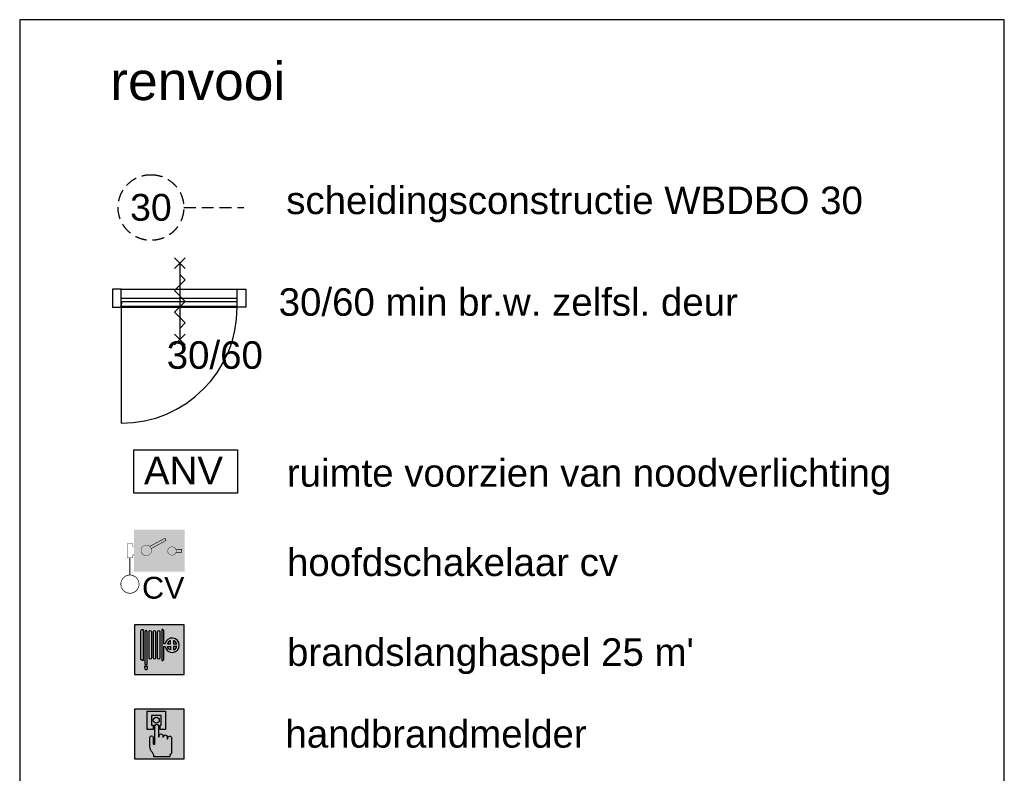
# Model space of a CAD drawing. Header units: millimetres. Extents: x 0 to 116900, y 0 to 82100.
# Tile 28 of 30: x 80837 to 93722, y 29702 to 39562. Entities that reach past the tile are written whole.
import ezdxf
from ezdxf.enums import TextEntityAlignment as Align

# ---------------------------------------------------------------- set-up
doc = ezdxf.new("R2010")
doc.units = ezdxf.units.MM
doc.header["$LTSCALE"] = 50
doc.header["$MEASUREMENT"] = 0
doc.linetypes.add('B0403', pattern=[37.5, 25, -12.5])
doc.linetypes.add('B0702', pattern=[4.6875, 3.125, -1.5625])
doc.layers.get('0').update_dxf_attribs({"color": 8, "linetype": 'CONTINUOUS'})
for name, color, linetype in [('AA65----_BEVEILIGING', 240, 'CONTINUOUS'), ('AC32----_BINNENKOZ', 1, 'CONTINUOUS'), ('AI32----_BINNENKOZ', 252, 'CONTINUOUS'), ('AI65----_BEVEILIGING', 1, 'CONTINUOUS'), ('AL$1A---_ALGEMEEN', 7, 'CONTINUOUS'), ('AL32----_BINNENKOZ', 1, 'CONTINUOUS'), ('AL65----_BEVEILIGING', 240, 'CONTINUOUS'), ('ALR3OR3-_OPPR30', 150, 'B0403'), ('AT$1A---_ALGEMEEN', 7, 'CONTINUOUS'), ('AT65---_BEVEILIGING', 7, 'CONTINUOUS')]:
    doc.layers.add(name, color=color, linetype=linetype)
doc.styles.add('01_100', font='arial.ttf', dxfattribs={"height": 180})
doc.styles.add('01_200', font='arial.ttf', dxfattribs={"height": 360})
doc.styles.add('03_1', font='arial.ttf', dxfattribs={"height": 3.5})
doc.styles.add('03_100', font='arial.ttf', dxfattribs={"height": 350})
doc.styles.add('05_100', font='arial.ttf', dxfattribs={"height": 500})

# ---------------------------------------------------------------- blocks, each defined once
blk = doc.blocks.new('B1H-65S00K')
at = {"layer": 'AA65----_BEVEILIGING'}
h = blk.add_hatch(color=256, dxfattribs=at)
h.paths.add_polyline_path([(0, -9.816711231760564), (-1.818989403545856e-12, 0), (-10.31212380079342, 0), (-10.31212380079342, -19.30490005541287), (-10.31212380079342, -28.35123279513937, 0.8290707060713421), (-2.812123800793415, -28.35123279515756), (-2.812123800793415, -19.30490005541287, -0.1338220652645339)])
h.paths.add_polyline_path([(250, 0), (0, -1.818989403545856e-11), (0, -9.816711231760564, -0.7622893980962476), (34.81747268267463, -20.0567469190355), (34.81747268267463, -29.10307965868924, 0.8290707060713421), (42.31747268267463, -29.10307965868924), (42.31747268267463, -27.87308281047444, -0.9737105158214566), (77.16933016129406, -26.57275403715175), (77.16933016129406, -37.59984233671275), (77.16933016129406, -46.64617507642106, 0.8290707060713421), (84.66933016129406, -46.64617507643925), (84.66933016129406, -42.00055696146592, -0.9379987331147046), (121.5270473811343, -37.34922768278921), (121.5270473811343, -184.8722991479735, -0.3058803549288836), (106.3291111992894, -210.1844836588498), (106.3291111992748, -229.4448191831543), (1.818989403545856e-12, -229.4448191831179), (1.818989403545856e-12, -250), (250, -250)])
h.paths.add_polyline_path([(250.0000000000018, 250), (0, 249.9999999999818), (-1.818989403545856e-12, 229.4448191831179), (61.94729979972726, 229.4448191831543), (61.9472997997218, 44.43258932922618), (7.750884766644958, 44.43258932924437), (7.750884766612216, 87.87105859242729), (18.50964433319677, 87.87105859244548), (18.50964433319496, 186.0055361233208), (1.818989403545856e-12, 186.005536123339), (0, 0), (250.0000000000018, 0)])
h.paths.add_polyline_path([(-123.0722542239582, 229.4448191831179), (0, 229.4448191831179), (-1.818989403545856e-12, 250), (-250, 250.0000000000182), (-250, 0), (-45.85543164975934, -1.818989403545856e-11), (-45.8554316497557, 79.56619943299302, -1), (-10.31212380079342, 79.56619943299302), (-10.31212380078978, 1.818989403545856e-11), (-1.818989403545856e-12, 0), (0, 186.005536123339), (-80.72915524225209, 186.005536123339), (-80.72915524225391, 87.8710585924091), (-62.23688617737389, 87.87105859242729), (-62.23688617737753, 44.43258932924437), (-123.0722542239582, 44.43258932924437)])
h.paths.add_polyline_path([(-1.116198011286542, 137.3984315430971, -1), (-61.11619801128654, 137.3984315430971, -1)], flags=16)
h.paths.add_polyline_path([(-94.75640403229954, -125.2007776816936), (-94.75640403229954, -35.42910610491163, -1), (-62.32121310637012, -35.42910610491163), (-62.32121310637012, -98.94307607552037, 1), (-45.8554316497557, -98.94307607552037), (-45.8554316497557, 1.818989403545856e-11), (-249.9999999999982, 1.818989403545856e-11), (-250.0000000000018, -250), (0, -250), (0, -229.4448191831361), (-55.0814919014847, -229.4448191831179, 0.1758764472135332), (-79.60021040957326, -176.1749527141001, -0.1785363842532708)])
at = {"layer": 'AI65----_BEVEILIGING'}
h = blk.add_hatch(color=255, dxfattribs=at)
h.paths.add_polyline_path([(61.94729979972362, 229.4448191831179), (-123.0722542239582, 229.4448191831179), (-123.0722542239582, 44.43258932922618), (-62.23688617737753, 44.43258932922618), (-62.23688617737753, 87.87105859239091), (-80.72915524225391, 87.87105859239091), (-80.72915524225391, 186.0055361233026), (18.50964433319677, 186.0055361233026), (18.50964433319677, 87.87105859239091), (7.750884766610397, 87.87105859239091), (7.750884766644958, 44.43258932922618), (61.94729979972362, 44.43258932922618)])
h.paths.add_polyline_path([(-1.116198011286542, 137.3984315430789, 1), (-61.11619801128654, 137.3984315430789, 1)], flags=17)
h.paths.add_polyline_path([(-10.31212380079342, 79.56619943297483, 1), (-45.8554316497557, 79.56619943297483), (-45.8554316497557, -98.94307607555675, -1), (-62.32121310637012, -98.94307607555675), (-62.32121310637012, -35.42910610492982, 1), (-94.75640403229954, -35.42910610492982), (-94.75640403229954, -125.2007776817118, 0.1785363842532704), (-79.60021040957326, -176.1749527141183, -0.1758764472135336), (-55.0814919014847, -229.4448191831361), (106.3291111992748, -229.4448191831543), (106.3291111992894, -210.184483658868, 0.3058803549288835), (121.5270473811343, -184.8722991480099), (121.5270473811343, -37.34922768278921, 0.937998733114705), (84.66933016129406, -42.00055696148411), (84.66933016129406, -46.64617507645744, -0.8290707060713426), (77.16933016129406, -46.64617507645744), (77.16933016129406, -37.59984233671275), (77.16933016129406, -26.57275403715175, 0.963385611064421), (42.31747268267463, -27.5013602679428), (42.31747268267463, -29.10307965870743, -0.8290707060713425), (34.81747268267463, -29.10307965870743), (34.81747268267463, -19.38365339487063, 0.9802193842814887), (-2.812123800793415, -19.30490005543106), (-2.812123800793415, -28.35123279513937, -0.8290707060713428), (-10.31212380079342, -28.35123279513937), (-10.31212380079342, -19.30490005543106)])
at = {"layer": 'AA65----_BEVEILIGING'}
blk.add_lwpolyline([(-250, -250), (250, -250), (250, 250), (-250, 250)], close=True, dxfattribs=at)
at = {"layer": 'AI65----_BEVEILIGING', "color": 255, "flags": 128}
blk.add_lwpolyline([(-62.23688617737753, 44.43258932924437), (-123.0722542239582, 44.43258932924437), (-123.0722542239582, 229.4448191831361), (61.94729979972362, 229.4448191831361), (61.94729979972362, 44.43258932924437), (7.750884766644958, 44.43258932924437), (7.750884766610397, 87.87105859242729), (18.50964433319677, 87.87105859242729), (18.50964433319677, 186.005536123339), (-80.72915524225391, 186.005536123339), (-80.72915524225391, 87.87105859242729), (-62.23688617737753, 87.87105859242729)], close=True, dxfattribs=at)
at = {"layer": 'AI65----_BEVEILIGING', "color": 255}
blk.add_lwpolyline([(-10.31212380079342, 79.56619943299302), (-10.31212380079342, -19.30490005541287), (-10.31212380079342, -28.35123279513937, 0.8290707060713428), (-2.812123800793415, -28.35123279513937), (-2.812123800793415, -19.30490005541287, -0.9979093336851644), (34.81747268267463, -20.05674691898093), (34.81747268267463, -29.10307965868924, 0.8290707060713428), (42.31747268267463, -29.10307965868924), (42.31747268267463, -27.50136026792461, -0.9633856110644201), (77.16933016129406, -26.57275403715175), (77.16933016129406, -37.59984233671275), (77.16933016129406, -46.64617507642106, 0.8290707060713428), (84.66933016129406, -46.64617507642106), (84.66933016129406, -42.00055696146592, -0.9379987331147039), (121.5270473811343, -37.34922768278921), (121.5270473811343, -184.8722991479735, -0.3058803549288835), (106.3291111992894, -210.1844836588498), (106.3291111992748, -229.4448191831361), (-55.0814919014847, -229.4448191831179, 0.1758764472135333), (-79.60021040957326, -176.1749527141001, -0.1785363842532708), (-94.75640403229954, -125.2007776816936), (-94.75640403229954, -35.42910610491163, -1.000000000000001), (-62.32121310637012, -35.42910610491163), (-62.32121310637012, -98.94307607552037, 0.9999999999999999), (-45.8554316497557, -98.94307607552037), (-45.8554316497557, 79.56619943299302, -0.9999999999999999)], format="xyb", close=True, dxfattribs=at)
blk.add_circle((-31.11619801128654, 137.3984315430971), 30, dxfattribs=at)
blk = doc.blocks.new('B1H-65S009')
at = {"layer": 'AA65----_BEVEILIGING'}
h = blk.add_hatch(color=256, dxfattribs=at)
h.paths.add_polyline_path([(250.0000000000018, 0.6154546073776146), (185.400919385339, 0.6154546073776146, -0.494076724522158), (70.24110497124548, 0.6154546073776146), (45.91241366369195, 0.6154546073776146), (45.91241366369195, -97.85980913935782), (33.7092364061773, -109.2005527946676), (23.17153721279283, -109.2005527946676), (23.17153721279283, 0.6154546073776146), (4.431876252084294, 0.6154546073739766), (4.42942195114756, -82.76205682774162, -0.2291890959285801), (0, -91.91702938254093), (0, -249.3845453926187), (250.0000000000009, -249.3845453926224)])
h.paths.add_polyline_path([(9.094947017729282e-13, -91.91702938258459, -0.627061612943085), (-18.92342084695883, -82.76228596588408), (-18.92751135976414, 0.6154546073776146), (-37.67050546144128, 0.6154546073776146), (-37.67295976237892, -82.76205682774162, -0.9999583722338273), (-61.02580256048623, -82.76228596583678), (-61.02989307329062, 0.6154546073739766), (-79.77288717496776, 0.6154546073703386), (-79.7753414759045, -82.76205682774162, -0.9999583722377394), (-103.1281842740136, -82.76228596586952), (-103.1322747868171, 0.6154546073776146), (-121.8446522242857, 0.6154546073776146), (-121.8231755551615, -149.932465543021), (-145.2379896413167, -149.932465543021), (-145.2379896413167, 0.6154546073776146), (-163.9726812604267, 0.6154546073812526), (-163.9726812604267, -109.2005527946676), (-174.5097349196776, -109.2005527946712), (-186.7135577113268, -97.85980913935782), (-186.7135577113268, 0.6154546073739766), (-249.9999999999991, 0.6154546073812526), (-249.9999999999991, -249.3845453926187), (-9.094947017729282e-13, -249.384545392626)])
h.paths.add_polyline_path([(-121.7579766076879, -177.1146168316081), (-126.0107554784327, -202.2839926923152), (-141.0471820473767, -202.2839926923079), (-145.2999609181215, -176.9248297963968), (-145.2999609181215, -166.9913505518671), (-121.7579766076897, -166.9913505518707)], flags=16)
h.paths.add_polyline_path([(-186.7135577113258, 192.9894678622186), (-175.227568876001, 204.3282749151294), (-163.9726812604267, 204.3282749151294), (-163.9726812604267, 0.6154546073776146), (-145.2379896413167, 0.6154546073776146), (-145.2379896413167, 180.3956365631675, -1), (-121.8702995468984, 180.3989701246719), (-121.8446522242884, 0.6154546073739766), (-103.1322747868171, 0.6154546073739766), (-103.141094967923, 180.3989701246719, -1.000049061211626), (-79.7262808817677, 180.3989701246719, -0.9999436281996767), (-79.76759506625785, 180.39897174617), (-79.77288717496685, 0.6154546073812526), (-61.02989307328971, 0.6154546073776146), (-61.03871325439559, 180.3989701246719, -1.000049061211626), (-37.62389916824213, 180.3989701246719, -0.9999436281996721), (-37.66521335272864, 180.39897174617), (-37.67050546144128, 0.6154546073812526), (-18.92751135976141, 0.6154546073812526), (-18.93633154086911, 180.3989701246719, -0.6256833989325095), (0, 189.6085634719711), (0, 250.615454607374), (-249.9999999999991, 250.6154546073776), (-250, 0.6154546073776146), (-186.7135577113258, 0.6154546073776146)])
h.paths.add_polyline_path([(250, 250.6154546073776), (0, 250.6154546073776), (0, 189.608563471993, -0.2302776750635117), (4.478482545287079, 180.3989701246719, -0.9999436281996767), (4.437168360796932, 180.39897174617), (4.431876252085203, 0.6154546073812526), (23.17153721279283, 0.6154546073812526), (23.17153721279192, 204.3282749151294), (34.42707036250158, 204.3282749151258), (45.91241366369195, 192.9894678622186), (45.91241366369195, 59.08934182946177), (56.77663103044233, 59.08934182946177, -1.256433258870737), (185.400919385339, 0.6154546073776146), (250, 0.6154546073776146)])
h.paths.add_polyline_path([(56.77663103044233, 30.23309182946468), (45.91241366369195, 30.23309182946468), (45.91241366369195, 0.6154546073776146), (70.24110497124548, 0.6154546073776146, -0.1136453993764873)], flags=17)
h.paths.add_polyline_path([(113.3928871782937, 30.23309182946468), (80.76450826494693, 30.23309182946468, 0.205493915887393), (105.8561269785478, 0.6154546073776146), (113.3928871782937, 0.6154546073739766)], flags=17)
h.paths.add_polyline_path([(113.3928871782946, 91.71772074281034, 0.2488997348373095), (80.76450826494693, 59.08934182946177), (113.3928871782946, 59.08934182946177)], flags=17)
h.paths.add_polyline_path([(142.2491371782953, 91.71772074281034), (142.2491371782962, 59.08934182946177), (174.8775160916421, 59.08934182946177, 0.2488997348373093)], flags=17)
h.paths.add_polyline_path([(174.8775160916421, 30.23309182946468), (142.2491371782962, 30.23309182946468), (142.2491371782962, 0.6154546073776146), (149.7858973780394, 0.6154546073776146, 0.2054939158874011)], flags=17)
h.paths.add_polyline_path([(113.3928871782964, 0.6154546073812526), (105.8561269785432, 0.6154546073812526, 0.04129375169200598), (113.3928871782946, -2.395287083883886)])
h.paths.add_polyline_path([(149.7858973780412, 0.6154546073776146), (142.2491371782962, 0.6154546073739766), (142.2491371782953, -2.395287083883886, 0.04129375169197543)], flags=17)
at = {"layer": 'AI65----_BEVEILIGING'}
h = blk.add_hatch(color=255, dxfattribs=at)
h.paths.add_polyline_path([(-121.8702995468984, 180.3989701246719, 0.9998573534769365), (-145.2379896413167, 180.3989701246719), (-145.2379896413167, -149.9324655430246), (-121.8231755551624, -149.9324655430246)])
h.paths.add_polyline_path([(-121.7579766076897, -177.1146168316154), (-121.7579766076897, -166.9913505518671), (-145.2999609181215, -166.9913505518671), (-145.2999609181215, -176.9248297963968), (-141.0471820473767, -202.2839926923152), (-126.0107554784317, -202.2839926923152)])
h.paths.add_polyline_path([(-163.9726812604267, 204.3282749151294), (-175.2275688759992, 204.3282749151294), (-186.7135577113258, 192.9894678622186), (-186.7135577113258, -97.85980913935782), (-174.5097349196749, -109.2005527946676), (-163.9726812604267, -109.2005527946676)])
h.paths.add_polyline_path([(-79.76759506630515, 180.3989701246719, 0.9999509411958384), (-79.7262808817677, 180.3989701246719, 1.000049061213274), (-103.141094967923, 180.3989701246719), (-103.128184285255, -82.76205682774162, 0.9999705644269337), (-79.7753414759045, -82.76205682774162)])
h.paths.add_polyline_path([(-37.66521335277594, 180.3989701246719, 0.9999509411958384), (-37.62389916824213, 180.3989701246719, 1.000049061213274), (-61.03871325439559, 180.3989701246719), (-61.02580257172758, -82.76205682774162, 0.9999705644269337), (-37.67295976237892, -82.76205682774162)])
h.paths.add_polyline_path([(4.437168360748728, 180.3989701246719, 0.9999509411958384), (4.478482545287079, 180.3989701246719, 1.000049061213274), (-18.93633154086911, 180.3989701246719), (-18.92342085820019, -82.76205682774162, 0.9999705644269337), (4.42942195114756, -82.76205682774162)])
h.paths.add_polyline_path([(56.77663103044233, 59.08934182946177), (45.91241366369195, 59.08934182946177), (45.91241366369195, 192.9894678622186), (34.42707036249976, 204.3282749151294), (23.17153721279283, 204.3282749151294), (23.17153721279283, -109.2005527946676), (33.70923640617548, -109.2005527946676), (45.91241366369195, -97.85980913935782), (45.91241366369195, 30.23309182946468), (56.77663103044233, 30.23309182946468, 9.948557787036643)])
h.paths.add_polyline_path([(80.76450826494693, 30.23309182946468), (113.3928871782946, 30.23309182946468), (113.3928871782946, -2.395287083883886, -0.2488997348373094)], flags=16)
h.paths.add_polyline_path([(80.76450826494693, 59.08934182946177, -0.2488997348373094), (113.3928871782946, 91.71772074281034), (113.3928871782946, 59.08934182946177)], flags=16)
h.paths.add_polyline_path([(142.2491371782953, 30.23309182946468), (174.8775160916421, 30.23309182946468, -0.2488997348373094), (142.2491371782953, -2.395287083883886)], flags=16)
h.paths.add_polyline_path([(142.2491371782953, 59.08934182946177), (142.2491371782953, 91.71772074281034, -0.2488997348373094), (174.8775160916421, 59.08934182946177)], flags=16)
at = {"layer": 'AA65----_BEVEILIGING'}
blk.add_lwpolyline([(-250, -249.3845453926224), (250, -249.3845453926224), (250, 250.6154546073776), (-250, 250.6154546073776)], close=True, dxfattribs=at)
at = {"layer": 'AI65----_BEVEILIGING', "color": 255, "flags": 128}
for points in [[(-186.7135577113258, -97.85980913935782), (-186.7135577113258, 192.9894678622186), (-175.2275688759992, 204.3282749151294), (-163.9726812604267, 204.3282749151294), (-163.9726812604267, -109.2005527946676), (-174.5097349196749, -109.2005527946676)], [(-126.0107554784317, -202.2839926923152), (-141.0471820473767, -202.2839926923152), (-145.2999609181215, -176.9248297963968), (-145.2999609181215, -166.9913505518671), (-121.7579766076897, -166.9913505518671), (-121.7579766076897, -177.1146168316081)]]:
    blk.add_lwpolyline(points, close=True, dxfattribs=at)
at = {"layer": 'AI65----_BEVEILIGING', "color": 255}
for points in [[(23.17153721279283, 204.3282749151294), (23.17153721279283, -109.2005527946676), (33.70923640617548, -109.2005527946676), (45.91241366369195, -97.85980913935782), (45.91241366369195, 30.23309182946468), (56.77663103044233, 30.23309182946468, 9.948557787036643), (56.77663103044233, 59.08934182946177), (45.91241366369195, 59.08934182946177), (45.91241366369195, 192.9894678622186), (34.42707036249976, 204.3282749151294)], [(113.3928871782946, 59.08934182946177), (113.3928871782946, 91.71772074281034, 0.2488997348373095), (80.76450826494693, 59.08934182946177)], [(113.3928871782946, -2.395287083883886, -0.2488997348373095), (80.76450826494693, 30.23309182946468), (113.3928871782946, 30.23309182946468)], [(142.2491371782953, 59.08934182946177), (174.8775160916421, 59.08934182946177, 0.2488997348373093), (142.2491371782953, 91.71772074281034)], [(174.8775160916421, 30.23309182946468), (142.2491371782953, 30.23309182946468), (142.2491371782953, -2.395287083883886, 0.2488997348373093)]]:
    blk.add_lwpolyline(points, format="xyb", close=True, dxfattribs=at)
at = {"layer": 'AI65----_BEVEILIGING', "color": 255, "flags": 128}
for points in [[(-145.2379896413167, 180.3989701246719), (-145.2379896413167, -149.9324655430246), (-121.8231755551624, -149.9324655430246), (-121.8702995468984, 180.3989701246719, 0.9998573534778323), (-145.2379896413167, 180.3989701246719)], [(-79.76759506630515, 180.3989701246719), (-79.7753414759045, -82.76205682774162, -0.9999705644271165), (-103.128184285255, -82.76205682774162), (-103.141094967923, 180.3989701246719, -1.000049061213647), (-79.7262808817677, 180.3989701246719, -0.9999509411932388)], [(-37.66521335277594, 180.3989701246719), (-37.67295976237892, -82.76205682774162, -0.9999705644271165), (-61.02580257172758, -82.76205682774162), (-61.03871325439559, 180.3989701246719, -1.000049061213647), (-37.62389916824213, 180.3989701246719, -0.9999509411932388)], [(4.437168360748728, 180.3989701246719), (4.42942195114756, -82.76205682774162, -0.9999705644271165), (-18.92342085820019, -82.76205682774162), (-18.93633154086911, 180.3989701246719, -1.000049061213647), (4.478482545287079, 180.3989701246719, -0.9999509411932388)]]:
    blk.add_lwpolyline(points, format="xyb", close=True, dxfattribs=at)
blk = doc.blocks.new('A-S-65S035')
at = {"layer": 'AL65----_BEVEILIGING'}
for p, q in [((-0.7071067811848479, 4.292893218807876), (0.7071067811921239, 5.707106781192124)), ((-0.7071067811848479, 5.707106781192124), (0.7071067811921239, 4.292893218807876)), ((0, 5), (0, -5)), ((-0.7071067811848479, -5.707106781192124), (0.7071067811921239, -4.292893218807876)), ((-0.7071067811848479, -4.292893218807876), (0.7071067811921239, -5.707106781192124))]:
    blk.add_line(p, q, dxfattribs=at)
blk.add_lwpolyline([(0, 3.535533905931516), (0.7071067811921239, 2.828427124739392), (-0.7071067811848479, 1.414213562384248), (0.7071067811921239, 0), (-0.7071067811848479, -1.414213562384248), (0.7071067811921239, -2.828427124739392), (0, -3.535533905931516)], dxfattribs=at)
at = {"layer": 'AT65---_BEVEILIGING', "color": 3, "style": '03_1', "width": 0.8}
blk.add_attdef('TIJD', text='', height=3.5, dxfattribs=at).set_placement((3.637978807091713e-12, -7.5), align=Align.MIDDLE)
blk = doc.blocks.new('B1H-65S01N')
at = {"layer": 'AA65----_BEVEILIGING'}
h = blk.add_hatch(color=256, dxfattribs=at)
h.paths.add_polyline_path([(208.8638936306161, -173.0766799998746), (208.8638936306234, 173.0766799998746), (-206.520138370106, 173.0766799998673), (-206.520138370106, 34.61533599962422), (-206.520138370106, -23.07689066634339), (-206.5201383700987, -173.0766799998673)])
h.paths.add_polyline_path([(-67.01865908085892, 18.68725220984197, -0.09220907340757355), (-64.19071666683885, 3.483228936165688, -0.8331048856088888), (-146.002729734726, -11.53844533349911), (-183.4432477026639, -11.53844533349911), (-183.4432477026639, 11.53844533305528), (-147.9865501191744, 11.53844533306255, -0.5732135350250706), (-79.143406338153, 35.74727454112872), (47.32565896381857, 103.8460079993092), (56.6181920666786, 85.26094640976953)], flags=16)
edge = h.paths.add_edge_path(flags=16)
edge.add_ellipse((105.0178865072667, -6.548361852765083e-10), major_axis=(-24.47673881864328, 24.47673881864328), ratio=0.9999999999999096, start_angle=-115.5287793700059, end_angle=205.5287793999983, ccw=False)
edge.add_line((137.65353826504, 11.53844533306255), (185.7870029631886, 11.53844533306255))
edge.add_line((185.7870029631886, 11.53844533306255), (185.7870029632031, -11.53844533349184))
edge.add_line((185.7870029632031, -11.53844533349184), (137.6535382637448, -11.53844533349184))
at = {"layer": 'AI65----_BEVEILIGING'}
h = blk.add_hatch(color=255, dxfattribs=at)
h.paths.add_polyline_path([(-183.4432477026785, -11.53844533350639), (-147.0537579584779, -11.53844533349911, -0.08887027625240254), (-149.7449736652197, 3.483228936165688, -0.04684866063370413), (-148.9885612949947, 11.53844533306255), (-183.4432477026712, 11.53844533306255)])
h.paths.add_polyline_path([(-63.20663366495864, 3.483228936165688, 1), (-149.7449736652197, 3.483228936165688, 1)])
h.paths.add_polyline_path([(56.6181920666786, 85.26094640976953), (47.32565896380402, 103.8460079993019), (-78.21422460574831, 36.24760321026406, -0.1253080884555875), (-65.98667381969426, 18.74269933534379)])
h = blk.add_hatch(color=255, dxfattribs=at)
h.paths.add_polyline_path([(70.40255050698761, -1.284789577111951, 1), (139.6332225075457, -1.284789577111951, 1)])
h.paths.add_polyline_path([(137.1704312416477, 11.53844533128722, -0.09515891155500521), (139.6332225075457, -1.284789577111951, -0.07532437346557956), (138.079707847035, -11.53844532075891), (185.7870029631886, -11.53844533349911), (185.7870029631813, 11.53844533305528)])
at = {"layer": 'AA65----_BEVEILIGING'}
for points, const_width in [([(-206.6106332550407, -34.61533600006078), (-218.0585837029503, -34.61533600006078), (-218.0585837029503, -57.692226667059), (-264.2123650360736, -57.692226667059), (-264.2123650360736, 57.69222666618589), (-218.0585837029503, 57.69222666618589), (-218.0585837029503, 34.61533599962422), (-206.6106332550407, 34.61533599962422)], 3.4615336), ([(-241.1354743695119, -57.692226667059), (-241.1354743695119, -199.5364051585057)], 8.653834)]:
    blk.add_lwpolyline(points, dxfattribs=dict(at, const_width=const_width))
at = {"layer": 'AA65----_BEVEILIGING', "const_width": 5.769222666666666}
blk.add_lwpolyline([(-316.1353690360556, -274.5362998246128, 1), (-166.1355797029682, -274.5362998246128, 1)], format="xyb", close=True, dxfattribs=at)
at = {"layer": 'AI65----_BEVEILIGING', "color": 255, "const_width": 4.615378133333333}
for points in [[(-79.14340633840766, 35.74727454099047), (47.32565896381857, 103.8460079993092), (56.61819206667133, 85.26094640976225), (-65.98667381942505, 18.74269933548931)], [(137.1704312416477, 11.53844533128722), (185.7870029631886, 11.53844533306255), (185.7870029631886, -11.53844533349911), (138.079707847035, -11.53844532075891)]]:
    blk.add_lwpolyline(points, dxfattribs=at)
at = {"layer": 'AI65----_BEVEILIGING', "color": 255, "const_width": 2.884611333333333}
for points in [[(-149.7449736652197, 3.483228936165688, 1), (-63.20663366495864, 3.483228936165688, 1)], [(70.40255050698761, -1.284789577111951, 1), (139.6332225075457, -1.284789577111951, 1)]]:
    blk.add_lwpolyline(points, format="xyb", close=True, dxfattribs=at)
at = {"layer": 'AT$1A---_ALGEMEEN', "color": 1, "insert": (-141.1354743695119, -214.3036363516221), "char_height": 180, "width": 752.7285723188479, "attachment_point": 1, "style": '01_100'}
blk.add_mtext('{\\C240;CV}', dxfattribs=at)
blk = doc.blocks.new('P-Q-39-006Y_5933K05BT02')
at = {"color": 0, "extrusion": (0, 0, -1)}
blk.add_lwpolyline([(67, 0), (67, 139), (0, 139), (0, 0)], close=True, dxfattribs=at)
blk = doc.blocks.new('P-Q-39-006_5933K05BT02')
at = {"color": 0}
blk.add_lwpolyline([(67, 0), (67, 139), (0, 139), (0, 0)], close=True, dxfattribs=at)
blk = doc.blocks.new('P-N-00-002_1407')
at = {"layer": 'AC32----_BINNENKOZ'}
blk.add_lwpolyline([(-29434.545375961, 29000.61451240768), (-29434.545375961, 27481.86451240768, 0.41421), (-27915.795375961, 29000.61451240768)], format="xyb", dxfattribs=at)
blk.add_lwpolyline([(-29268.79479714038, 27132.4631708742), (-27911.53109712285, 27132.4631708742), (-27911.53109712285, 26567.31553100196), (-29268.79479714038, 26567.31553100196)], close=True, dxfattribs=at)
at = {"layer": 'AI32----_BINNENKOZ'}
for p, q in [((-29434.545375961, 29235.17701240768), (-27915.795375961, 29235.17701240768)), ((-29434.545375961, 29000.61451240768), (-27915.795375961, 29000.61451240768))]:
    blk.add_line(p, q, dxfattribs=at)
at = {"layer": 'AL$1A---_ALGEMEEN', "flags": 128}
blk.add_lwpolyline([(-17877.80501271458, 32762.12827820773), (-30762.5680243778, 32762.12827820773), (-30762.5680243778, 5935.226950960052), (-17877.80501271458, 5935.226950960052)], close=True, dxfattribs=at)
at = {"layer": 'AL32----_BINNENKOZ'}
blk.add_line((-29434.545375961, 29117.89576240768), (-27915.795375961, 29117.89576240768), dxfattribs=at)
blk.add_lwpolyline([(-29427.795375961, 29076.55201240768), (-27922.545375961, 29076.55201240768), (-27919.170375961, 29009.05201240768), (-29431.170375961, 29009.05201240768)], close=True, dxfattribs=at)
blk.add_lwpolyline([(-29427.795375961, 29076.55201240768), (-27922.545375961, 29076.55201240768), (-27919.170375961, 29009.05201240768), (-29431.170375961, 29009.05201240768)], close=True, dxfattribs=at)
blk.add_lwpolyline([(-29427.795375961, 29076.55201240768), (-27922.545375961, 29076.55201240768), (-27919.170375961, 29009.05201240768), (-29431.170375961, 29009.05201240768)], close=True, dxfattribs=at)
at = {"layer": 'ALR3OR3-_OPPR30', "linetype": 'B0702'}
blk.add_line((-28615.49999466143, 30304.67536764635), (-27829.92757898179, 30304.67536764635), dxfattribs=at)
blk.add_ellipse((-29045.25110266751, 30304.67536764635), major_axis=(0.001335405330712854, 429.7511082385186), ratio=0.9999999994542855, start_param=-1.570793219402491, end_param=4.712392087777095, dxfattribs=at)
for name, p, xscale, yscale, zscale in [('A-S-65S035', (-28666.73286676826, 29076.55201240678), 100, 100, 100), ('B1H-65S01N', (-28937.17105923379, 25812.79644675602), 1.588282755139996, 1.588282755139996, 1.588282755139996), ('B1H-65S009', (-28934.32083641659, 24519.45598272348), 1.3, 1.3, 1.3), ('B1H-65S00K', (-28934.32083641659, 23417.74617723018), 1.3, 1.3, 1.3)]:
    blk.add_blockref(name, p, dxfattribs=dict(xscale=xscale, yscale=yscale, zscale=zscale))
at = {"layer": 'AL32----_BINNENKOZ', "xscale": 1.6875, "yscale": 1.6875, "zscale": 1.6875}
for name, p in [('P-Q-39-006_5933K05BT02', (-29547.607875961, 29000.61451240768)), ('P-Q-39-006Y_5933K05BT02', (-27802.732875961, 29000.61451240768))]:
    blk.add_blockref(name, p, dxfattribs=at)
at = {"layer": 'AT$1A---_ALGEMEEN', "color": 4, "style": '05_100'}
blk.add_text('renvooi', height=500, dxfattribs=at).set_placement((-29577.35210880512, 31710.09058270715))
at = {"layer": 'AT$1A---_ALGEMEEN', "color": 7, "style": '01_200'}
for s, p in [('scheidingsconstructie WBDBO 30', (-27274.6809855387, 30218.25352665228)), ('30/60 min br.w. zelfsl. deur', (-27373.53709330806, 28888.08249723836)), ('ANV', (-29136.52543066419, 26683.87539849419)), ('ruimte voorzien van noodverlichting', (-27266.701045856, 26652.54581686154)), ('hoofdschakelaar cv', (-27264.17718341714, 25482.94665601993)), ("brandslanghaspel 25 m'", (-27264.17718341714, 24307.59334066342)), ('handbrandmelder', (-27284.90116784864, 23238.06090754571))]:
    blk.add_text(s, height=360, dxfattribs=at).set_placement(p)
at = {"layer": 'AT$1A---_ALGEMEEN', "color": 3, "insert": (-29045.25110266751, 30304.67536764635), "char_height": 350, "width": 1024.758057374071, "attachment_point": 5, "style": '03_100'}
blk.add_mtext('30', dxfattribs=at)
at = {"layer": 'AT$1A---_ALGEMEEN', "color": 7, "insert": (-28838.66358123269, 28554.38101688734), "char_height": 360, "width": 814.4601143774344, "attachment_point": 1, "style": '01_200'}
blk.add_mtext('30/60', dxfattribs=at)

msp = doc.modelspace()

# ---------------------------------------------------------------- block references
msp.add_blockref('P-N-00-002_1407', (111600, 6800))

doc.saveas('drawing.dxf')
